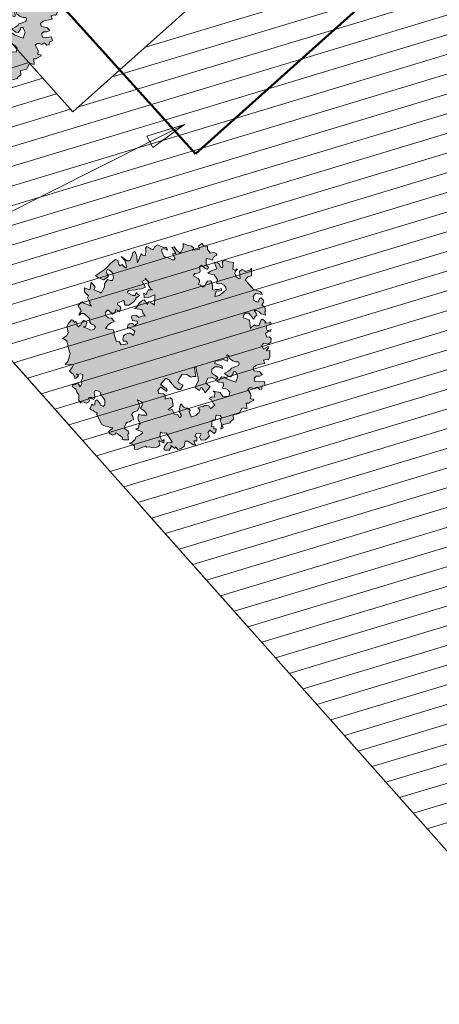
# Model space of a CAD drawing. Header units: centimetres. Extents: x 843425950 to 843478602, y 588811213 to 588851397.
# Tile 27 of 89: x 843444132 to 843444451, y 588829774 to 588830522. Entities that reach past the tile are written whole.
import ezdxf
from ezdxf import colors
from ezdxf.entities.mleader import LeaderData, LeaderLine
from ezdxf.lldxf.tags import DXFTag
from ezdxf.math import Vec2, Vec3

# ---------------------------------------------------------------- set-up
doc = ezdxf.new("R2010")
doc.units = ezdxf.units.CM
doc.header["$MEASUREMENT"] = 0
for name, pattern in [('3', [1, 0.5, -0.5]), ('CENTER', [50.8, 31.75, -6.35, 6.35, -6.35]), ('DASH2', [19.05, 12.7, -6.35])]:
    doc.linetypes.add(name, pattern=pattern)
doc.layers.get('0').update_dxf_attribs({"lineweight": 5})
for name, color, linetype, lineweight in [('0-hatch', 8, 'Continuous', 5), ('0-LINIA CIENKA', 8, 'Continuous', 9), ('IS_GAZ_rzędne', 30, 'Continuous', 9), ('IS_gaz_ZEW', 40, 'GAS_LINE', 30), ('IS_lpg_proj_opis', 7, 'Continuous', 5), ('wymiarowanie', 123, 'Continuous', 5)]:
    doc.layers.add(name, color=color, linetype=linetype, lineweight=lineweight)
doc.layers.add('granica działki', color=7, linetype='3', lineweight=50, true_color=0xeb0000)
doc.layers.add('ZTOŚ', color=7, linetype='CENTER', lineweight=13, true_color=0x45750b)
doc.styles.add('IS_W-K_opisy', font='romans.shx', dxfattribs={"width": 0.7, "height": 20})
doc.styles.get("Standard").update_dxf_attribs({"font": 'ARIAL.TTF'})
tags = doc.linetypes.add('GAS_LINE', pattern='A,0.5,-0.2,["GAS",Standard,S=0.1,R=0,X=-0.1,Y=-0.05],-0.25', length=0.95).pattern_tags.tags
tags[6] = DXFTag(74, 10)
picture_1 = doc.add_image_def('image1.jpg', size_in_pixel=(6614, 4677))

# ---------------------------------------------------------------- blocks, each defined once
blk = doc.blocks.new('A$C51A627E3')
h = blk.add_hatch(color=256)
h.dxf.hatch_style = 1
h.paths.add_polyline_path([(-3.83, -3.278), (-3.997, -3.185), (-4.072, -3.092), (-4.128, -3.017), (-4.221, -2.942), (-4.24, -2.868), (-4.463, -2.775), (-4.556, -2.756), (-4.631, -2.738), (-4.724, -2.626), (-4.724, -2.589), (-4.668, -2.57), (-4.631, -2.514), (-4.649, -2.383), (-4.724, -2.253), (-4.612, -2.309), (-4.575, -2.309), (-4.463, -2.291), (-4.426, -2.309), (-4.295, -2.235), (-4.258, -2.253), (-4.128, -2.291), (-4.016, -2.309), (-3.942, -2.309), (-3.904, -2.253), (-3.96, -2.141), (-4.016, -2.03), (-4.034, -1.955), (-3.942, -2.011), (-3.792, -1.918), (-3.699, -1.899), (-3.699, -1.88), (-3.681, -1.806), (-3.681, -1.732), (-3.606, -1.62), (-3.457, -1.526), (-3.401, -1.638), (-3.289, -1.75), (-3.252, -1.787), (-3.177, -1.768), (-3.158, -1.62), (-3.177, -1.471), (-3.215, -1.433), (-3.215, -1.359), (-3.103, -1.34), (-3.028, -1.303), (-3.01, -1.265), (-2.972, -1.228), (-2.972, -1.173), (-3.028, -1.042), (-3.066, -0.967), (-3.121, -1.154), (-3.14, -1.191), (-3.177, -1.247), (-3.233, -1.284), (-3.401, -1.359), (-3.513, -1.303), (-3.606, -1.284), (-3.736, -1.303), (-3.755, -1.415), (-3.83, -1.545), (-3.942, -1.507), (-4.034, -1.507), (-4.128, -1.433), (-4.221, -1.433), (-4.389, -1.526), (-4.426, -1.601), (-4.389, -1.713), (-4.37, -1.787), (-4.426, -1.88), (-4.501, -1.899), (-4.631, -2.104), (-4.668, -2.085), (-4.743, -2.011), (-4.817, -1.955), (-4.854, -1.899), (-4.799, -1.843), (-4.78, -1.806), (-4.817, -1.62), (-4.854, -1.471), (-4.948, -1.471), (-5.06, -1.433), (-5.116, -1.265), (-5.097, -1.228), (-5.078, -1.191), (-4.985, -1.191), (-4.891, -1.191), (-4.817, -1.191), (-4.891, -1.098), (-4.948, -0.986), (-5.022, -0.893), (-5.06, -0.818), (-5.078, -0.781), (-5.097, -0.725), (-4.966, -0.188), (-4.891, -0.169), (-4.891, -0.151), (-4.948, -0.039), (-4.966, 0.054), (-5.004, 0.129), (-5.022, 0.221), (-4.891, 0.277), (-4.817, 0.315), (-4.799, 0.24), (-4.724, 0.203), (-4.668, 0.259), (-4.556, 0.333), (-4.501, 0.315), (-4.482, 0.203), (-4.501, 0.073), (-4.538, 0.017), (-4.482, -0.133), (-4.37, -0.114), (-4.332, -0.077), (-4.221, 0.054), (-4.202, 0.221), (-4.184, 0.408), (-4.128, 0.445), (-4.165, 0.576), (-4.184, 0.613), (-4.221, 0.669), (-4.276, 0.688), (-4.37, 0.65), (-4.482, 0.482), (-4.593, 0.427), (-4.631, 0.501), (-4.631, 0.576), (-4.687, 0.632), (-4.724, 0.65), (-4.78, 0.52), (-4.836, 0.501), (-4.91, 0.52), (-4.985, 0.538), (-5.022, 0.632), (-5.116, 0.743), (-5.152, 0.762), (-5.152, 0.688), (-5.152, 0.892), (-5.097, 0.93), (-4.966, 1.06), (-4.948, 1.228), (-4.91, 1.358), (-4.948, 1.564), (-4.854, 1.6), (-4.78, 1.545), (-4.668, 1.526), (-4.631, 1.507), (-4.668, 1.302), (-4.519, 1.358), (-4.463, 1.47), (-4.332, 1.526), (-4.184, 1.656), (-4.258, 1.75), (-4.351, 1.806), (-4.389, 1.88), (-4.389, 1.75), (-4.538, 1.731), (-4.593, 1.768), (-4.538, 1.824), (-4.519, 1.973), (-4.556, 2.122), (-4.556, 2.197), (-4.332, 2.253), (-4.221, 2.29), (-4.332, 2.439), (-4.482, 2.551), (-4.501, 2.569), (-4.276, 2.607), (-4.128, 2.7), (-3.96, 2.812), (-3.923, 2.924), (-3.699, 3.352), (-3.736, 3.501), (-3.774, 3.576), (-3.55, 3.539), (-3.383, 3.595), (-3.289, 3.743), (-3.233, 3.855), (-3.103, 3.911), (-3.01, 3.93), (-2.86, 3.948), (-2.823, 3.893), (-2.842, 3.762), (-2.749, 3.762), (-2.768, 3.706), (-2.842, 3.539), (-2.823, 3.464), (-2.842, 3.483), (-2.749, 3.483), (-2.693, 3.464), (-2.543, 3.539), (-2.451, 3.539), (-2.376, 3.427), (-2.376, 3.389), (-2.562, 3.259), (-2.674, 3.333), (-2.581, 3.147), (-2.525, 2.98), (-2.357, 2.886), (-2.245, 2.924), (-2.227, 3.035), (-2.283, 3.166), (-2.283, 3.278), (-2.171, 3.427), (-2.19, 3.539), (-2.227, 3.781), (-2.32, 3.874), (-2.432, 3.855), (-2.432, 3.893), (-2.245, 3.948), (-2.209, 4.042), (-2.19, 4.098), (-2.209, 4.135), (-2.171, 4.246), (-1.984, 4.265), (-1.91, 4.246), (-1.892, 4.154), (-1.724, 3.799), (-1.705, 3.948), (-1.65, 3.967), (-1.631, 4.079), (-1.594, 4.228), (-1.5, 4.265), (-1.519, 4.507), (-1.519, 4.526), (-1.388, 4.675), (-1.295, 4.489), (-1.258, 4.433), (-0.979, 4.657), (-0.979, 4.563), (-0.979, 4.414), (-0.979, 4.358), (-1.127, 4.302), (-0.979, 4.023), (-0.96, 3.948), (-0.662, 4.06), (-0.55, 4.172), (-0.308, 4.246), (-0.251, 4.116), (-0.159, 4.042), (-0.028, 4.116), (0.009, 4.19), (0.065, 4.284), (0.083, 4.377), (0.065, 4.507), (0.009, 4.582), (-0.065, 4.563), (-0.121, 4.545), (-0.14, 4.471), (-0.14, 4.358), (-0.159, 4.34), (-0.251, 4.321), (-0.457, 4.358), (-0.531, 4.526), (-0.568, 4.601), (-0.606, 4.731), (-0.587, 4.75), (-0.401, 4.731), (-0.121, 4.675), (0.047, 4.675), (0.345, 4.713), (0.531, 4.694), (0.624, 4.675), (0.661, 4.563), (0.624, 4.507), (0.568, 4.414), (0.568, 4.321), (0.68, 4.302), (0.68, 4.154), (0.717, 4.042), (0.773, 4.079), (0.904, 4.358), (0.904, 4.619), (0.959, 4.358), (0.978, 4.265), (1.053, 4.209), (1.127, 4.209), (1.221, 4.265), (1.221, 4.246), (1.425, 4.377), (1.556, 4.377), (1.463, 4.135), (1.407, 4.06), (1.276, 3.874), (1.705, 4.079), (1.705, 3.986), (1.798, 3.874), (1.966, 4.042), (2.022, 4.135), (2.133, 4.154), (2.189, 4.004), (2.189, 3.948), (2.245, 3.837), (2.376, 3.893), (2.506, 3.893), (2.562, 3.874), (2.618, 3.743), (2.711, 3.557), (2.786, 3.539), (2.786, 3.501), (2.767, 3.427), (2.748, 3.371), (2.711, 3.464), (2.599, 3.595), (2.506, 3.539), (2.45, 3.389), (2.431, 3.259), (2.45, 3.166), (2.506, 3.128), (2.562, 2.998), (2.599, 2.886), (2.674, 2.812), (2.748, 2.83), (2.804, 3.091), (2.842, 3.054), (2.935, 2.998), (2.972, 3.203), (2.99, 3.333), (3.084, 3.278), (3.065, 3.072), (3.084, 3.017), (3.102, 2.868), (3.363, 2.961), (3.513, 3.11), (3.605, 2.924), (3.717, 2.756), (3.736, 2.607), (3.624, 2.588), (3.774, 2.476), (3.904, 2.402), (3.978, 2.551), (4.183, 2.513), (4.164, 2.421), (4.183, 2.346), (4.276, 2.234), (4.183, 2.122), (4.183, 2.01), (4.164, 1.917), (4.314, 1.824), (4.37, 1.712), (4.351, 1.656), (4.295, 1.638), (4.202, 1.675), (4.072, 1.638), (4.016, 1.6), (3.96, 1.712), (3.848, 1.862), (3.661, 1.638), (3.643, 1.526), (3.661, 1.47), (3.549, 1.433), (3.494, 1.564), (3.475, 1.768), (3.363, 1.787), (3.233, 1.6), (3.196, 1.564), (3.084, 1.6), (2.972, 1.675), (2.842, 1.656), (2.935, 1.395), (2.916, 1.284), (2.86, 1.228), (2.748, 1.191), (2.804, 1.097), (2.823, 0.948), (2.935, 0.93), (3.046, 0.986), (3.177, 1.005), (3.289, 0.93), (3.289, 0.836), (3.215, 0.706), (3.084, 0.557), (3.14, 0.482), (3.215, 0.445), (3.289, 0.371), (3.401, 0.333), (3.438, 0.315), (3.382, 0.24), (3.27, 0.296), (3.177, 0.389), (2.954, 0.24), (3.14, 0.129), (3.401, 0.11), (3.568, 0.11), (3.643, 0.221), (3.643, 0.333), (3.587, 0.501), (3.494, 0.557), (3.438, 0.632), (3.587, 0.78), (3.605, 0.892), (3.605, 1.023), (3.513, 1.153), (3.438, 1.284), (3.605, 1.265), (3.774, 1.191), (3.904, 1.153), (3.997, 1.395), (4.016, 1.47), (4.109, 1.358), (4.146, 1.228), (4.072, 1.116), (4.127, 1.005), (4.22, 1.079), (4.295, 1.209), (4.425, 1.228), (4.5, 1.097), (4.556, 1.005), (4.687, 0.855), (4.463, 0.632), (4.5, 0.501), (4.593, 0.538), (4.631, 0.482), (4.5, 0.482), (4.389, 0.427), (4.332, 0.259), (4.37, 0.091), (4.425, 0.073), (4.519, 0.203), (4.631, 0.352), (4.779, 0.333), (4.817, 0.203), (4.835, 0.147), (5.059, 0.054), (5.152, 0.073), (4.91, -0.188), (4.798, -0.133), (4.742, -0.114), (4.556, -0.133), (4.537, -0.744), (4.631, -0.893), (4.668, -0.93), (4.723, -1.042), (4.723, -1.117), (4.687, -1.191), (4.631, -1.117), (4.481, -0.948), (4.332, -0.967), (4.314, -0.967), (4.22, -1.135), (4.22, -1.154), (4.239, -1.209), (4.295, -1.321), (4.314, -1.321), (4.5, -1.247), (4.537, -1.265), (4.556, -1.415), (4.5, -1.526), (4.463, -1.526), (4.351, -1.545), (4.37, -1.657), (4.389, -1.713), (4.276, -1.899), (4.239, -1.899), (4.164, -2.03), (4.109, -1.955), (4.053, -1.843), (4.034, -1.713), (3.978, -1.564), (3.904, -1.507), (3.885, -1.657), (3.866, -1.732), (3.848, -1.75), (3.774, -1.75), (3.605, -1.787), (3.624, -1.564), (3.624, -1.433), (3.513, -1.321), (3.419, -1.321), (3.289, -1.415), (3.345, -1.507), (3.419, -1.676), (3.419, -1.713), (3.196, -2.03), (3.233, -2.011), (3.457, -2.03), (3.475, -2.104), (3.531, -2.16), (3.605, -2.197), (3.866, -2.048), (3.922, -2.104), (3.96, -2.272), (3.885, -2.291), (4.072, -2.439), (4.127, -2.402), (4.09, -2.514), (4.016, -2.495), (3.885, -2.439), (3.774, -2.514), (3.736, -2.644), (3.904, -2.719), (3.811, -2.756), (3.699, -2.681), (3.568, -2.681), (3.513, -2.85), (3.605, -2.924), (3.605, -3.054), (3.494, -3.148), (3.326, -3.129), (3.27, -3.036), (3.196, -2.961), (3.065, -2.98), (3.009, -3.166), (3.251, -3.222), (3.233, -3.278), (3.046, -3.315), (3.196, -3.427), (3.177, -3.427), (2.99, -3.632), (2.842, -3.707), (2.823, -3.632), (2.674, -3.576), (2.656, -3.576), (2.618, -3.707), (2.599, -3.707), (2.339, -3.557), (2.227, -3.501), (2.059, -3.501), (1.984, -3.632), (2.152, -3.837), (2.152, -4.024), (2.152, -4.042), (2.022, -4.005), (1.891, -3.893), (1.761, -3.893), (1.686, -4.042), (1.816, -4.191), (2.022, -4.322), (1.928, -4.489), (1.78, -4.433), (1.686, -4.527), (1.593, -4.471), (1.593, -4.396), (1.574, -4.303), (1.425, -4.284), (1.369, -4.172), (1.295, -4.098), (1.183, -4.098), (1.127, -4.34), (1.09, -4.414), (0.978, -4.508), (1.071, -4.62), (1.053, -4.675), (0.866, -4.62), (0.773, -4.601), (0.68, -4.527), (0.587, -4.694), (0.531, -4.75), (0.438, -4.601), (0.363, -4.583), (0.102, -4.675), (0.009, -4.62), (-0.14, -4.527), (-0.27, -4.694), (-0.494, -4.694), (-0.494, -4.731), (-0.624, -4.657), (-0.848, -4.545), (-0.904, -4.675), (-1.035, -4.657), (-0.866, -4.527), (-0.829, -4.433), (-0.792, -4.34), (-0.643, -4.266), (-0.624, -4.154), (-0.736, -4.024), (-0.792, -4.024), (-0.96, -4.154), (-1.053, -4.061), (-1.295, -4.266), (-1.202, -4.34), (-1.277, -4.414), (-1.183, -4.489), (-1.295, -4.583), (-1.407, -4.583), (-1.463, -4.34), (-1.594, -4.359), (-1.65, -4.527), (-1.761, -4.545), (-1.91, -4.545), (-2.078, -4.414), (-2.041, -4.266), (-1.873, -4.191), (-2.022, -4.024), (-2.171, -4.079), (-2.153, -4.191), (-2.245, -4.303), (-2.357, -4.21), (-2.432, -4.414), (-2.507, -4.34), (-2.525, -4.247), (-2.581, -4.024), (-2.674, -3.949), (-2.879, -4.098), (-2.972, -4.079), (-3.084, -4.079), (-3.196, -4.005), (-3.196, -3.837), (-3.271, -3.874), (-3.327, -3.651), (-3.364, -3.707), (-3.531, -3.763), (-3.662, -3.632), (-3.681, -3.539), (-3.587, -3.483), (-3.345, -3.427), (-3.233, -3.557), (-3.158, -3.557), (-3.158, -3.539), (-3.103, -3.222), (-3.084, -3.054), (-3.215, -2.961), (-3.271, -2.85), (-3.419, -2.98), (-3.494, -3.222), (-3.364, -3.222), (-3.494, -3.334), (-3.587, -3.092), (-3.699, -3.278)])
h.paths.add_polyline_path([(-1.631, 1.321), (-1.892, 1.489), (-1.854, 1.675), (-1.966, 1.75), (-1.817, 2.066), (-1.686, 2.271), (-1.817, 2.402), (-1.929, 2.569), (-1.724, 2.607), (-1.538, 2.588), (-1.425, 2.532), (-1.388, 2.551), (-1.388, 2.738), (-1.5, 2.849), (-1.519, 3.017), (-1.407, 3.147), (-1.258, 3.147), (-1.239, 3.017), (-1.221, 2.849), (-1.109, 2.812), (-0.96, 2.905), (-0.941, 2.849), (-0.904, 2.719), (-0.736, 2.812), (-0.718, 2.868), (-0.736, 3.035), (-0.68, 3.091), (-0.438, 2.998), (-0.382, 2.98), (-0.512, 2.774), (-0.364, 2.644), (-0.326, 2.644), (-0.196, 2.625), (-0.065, 2.625), (0.102, 2.663), (0.102, 2.681), (0.27, 2.663), (0.326, 2.644), (0.289, 2.774), (0.289, 2.868), (0.158, 2.793), (0.083, 2.868), (-0.028, 3.147), (0.083, 3.184), (0.363, 2.98), (0.512, 2.905), (0.568, 2.83), (0.792, 2.756), (0.829, 2.924), (0.848, 3.072), (1.015, 3.035), (1.071, 3.072), (1.071, 3.091), (1.071, 2.942), (1.071, 2.83), (0.959, 2.756), (0.923, 2.551), (0.923, 2.513), (0.959, 2.439), (0.81, 2.588), (0.587, 2.476), (0.55, 2.607), (0.419, 2.439), (0.531, 2.327), (0.643, 2.271), (0.754, 2.253), (0.885, 2.197), (0.55, 1.843), (0.512, 1.992), (0.456, 2.141), (0.326, 2.085), (0.345, 2.346), (0.289, 2.383), (0.083, 2.402), (-0.177, 2.327), (-0.27, 2.346), (-0.047, 2.085), (-0.084, 1.992), (-0.121, 1.936), (-0.14, 1.75), (-0.215, 1.843), (-0.401, 1.898), (-0.42, 2.048), (-0.457, 2.104), (-0.606, 2.178), (-0.662, 2.141), (-0.699, 2.048), (-0.718, 1.992), (-0.606, 1.843), (-0.568, 1.806), (-0.643, 1.731), (-0.699, 1.75), (-0.81, 1.731), (-0.81, 1.843), (-0.829, 1.917), (-0.941, 1.973), (-1.035, 1.973), (-1.127, 1.898), (-1.09, 1.88), (-1.016, 1.712), (-0.997, 1.675), (-0.979, 1.545), (-1.165, 1.433), (-1.183, 1.507), (-1.202, 1.619), (-1.258, 1.656), (-1.314, 1.694), (-1.425, 1.731), (-1.519, 1.731), (-1.538, 1.712), (-1.65, 1.638), (-1.686, 1.545), (-1.594, 1.451), (-1.594, 1.414)], flags=16)
h.paths.add_polyline_path([(-2.115, -1.433), (-2.022, -1.489), (-1.948, -1.582), (-1.929, -1.676), (-1.948, -1.694), (-2.059, -1.824), (-2.022, -1.843), (-1.836, -1.936), (-1.817, -2.048), (-2.003, -2.346), (-2.003, -2.309), (-2.283, -2.291), (-2.264, -2.346), (-2.134, -2.421), (-2.153, -2.514), (-2.209, -2.644), (-2.097, -2.775), (-2.134, -2.868), (-2.115, -2.942), (-2.003, -2.924), (-1.948, -2.7), (-1.78, -2.57), (-1.65, -2.495), (-1.65, -2.7), (-1.612, -2.794), (-1.556, -2.85), (-1.519, -3.017), (-1.594, -3.017), (-1.705, -3.278), (-1.668, -3.296), (-1.482, -3.371), (-1.351, -3.371), (-1.295, -3.371), (-1.165, -3.296), (-1.165, -3.166), (-1.016, -3.222), (-0.979, -3.278), (-0.866, -3.296), (-0.774, -3.371), (-0.718, -3.446), (-0.736, -3.483), (-0.755, -3.613), (-0.494, -3.613), (-0.476, -3.483), (-0.476, -3.446), (-0.438, -3.315), (-0.494, -3.204), (-0.345, -3.204), (-0.251, -3.315), (-0.084, -3.166), (-0.103, -3.073), (0.102, -3.334), (0.065, -3.557), (0.195, -3.651), (0.289, -3.744), (0.456, -3.632), (0.456, -3.465), (0.419, -3.371), (0.326, -3.278), (0.326, -3.24), (0.438, -3.204), (0.531, -3.073), (0.512, -3.054), (0.382, -2.924), (0.363, -2.812), (0.475, -2.868), (0.643, -2.812), (0.736, -2.924), (0.773, -3.092), (0.848, -3.222), (0.904, -3.334), (0.978, -3.465), (1.239, -3.315), (1.276, -3.185), (1.313, -3.092), (1.295, -3.073), (1.239, -3.017), (1.165, -3.073), (0.978, -3.11), (0.904, -3.017), (0.866, -2.794), (0.885, -2.794), (1.071, -2.831), (1.202, -2.85), (1.276, -2.831), (1.332, -2.85), (1.425, -2.887), (1.612, -2.961), (1.705, -2.887), (1.724, -2.831), (1.63, -2.738), (1.556, -2.607), (1.518, -2.402), (1.574, -2.309), (1.556, -2.235), (1.518, -2.235), (1.425, -2.402), (1.351, -2.458), (1.257, -2.253), (1.053, -2.16), (0.923, -2.066), (0.829, -2.141), (0.941, -2.309), (0.997, -2.439), (0.941, -2.551), (0.866, -2.383), (0.717, -2.253), (0.568, -2.235), (0.456, -2.309), (0.419, -2.402), (0.456, -2.551), (0.475, -2.589), (0.494, -2.719), (0.363, -2.738), (0.289, -2.551), (0.233, -2.514), (0.121, -2.439), (-0.103, -2.533), (-0.084, -2.626), (-0.065, -2.812), (-0.121, -2.794), (-0.121, -2.812), (-0.438, -2.868), (-0.401, -2.719), (-0.401, -2.551), (-0.568, -2.607), (-0.624, -2.365), (-0.289, -2.216), (-0.121, -1.974), (-0.047, -1.824), (0.047, -1.694), (-0.009, -1.601), (-0.251, -1.992), (-0.345, -1.918), (-0.457, -1.862), (-0.494, -1.676), (-0.531, -1.62), (-0.662, -1.489), (-0.941, -1.564), (-1.053, -1.601), (-1.053, -1.713), (-0.979, -1.899), (-1.202, -1.974), (-1.295, -1.899), (-1.333, -1.713), (-1.333, -1.507), (-1.314, -1.247), (-1.333, -1.173), (-1.388, -1.098), (-1.612, -1.135), (-1.705, -1.154), (-1.742, -1.154), (-1.705, -1.415), (-1.668, -1.471), (-1.686, -1.564), (-1.761, -1.601), (-1.78, -1.489), (-1.817, -1.359), (-1.836, -1.247), (-1.892, -1.265), (-2.041, -1.284)], flags=16)
for points in [[(-3.83, -3.278), (-3.997, -3.185), (-4.072, -3.092), (-4.128, -3.017), (-4.221, -2.942), (-4.24, -2.868), (-4.463, -2.775), (-4.556, -2.756), (-4.631, -2.738), (-4.724, -2.626), (-4.724, -2.589), (-4.668, -2.57), (-4.631, -2.514), (-4.649, -2.383), (-4.724, -2.253), (-4.612, -2.309), (-4.575, -2.309), (-4.463, -2.291), (-4.426, -2.309), (-4.295, -2.235), (-4.258, -2.253), (-4.128, -2.291), (-4.016, -2.309), (-3.942, -2.309), (-3.904, -2.253), (-3.96, -2.141), (-4.016, -2.03), (-4.034, -1.955), (-3.942, -2.011), (-3.792, -1.918), (-3.699, -1.899), (-3.699, -1.88), (-3.681, -1.806), (-3.681, -1.732), (-3.606, -1.62), (-3.457, -1.526), (-3.401, -1.638), (-3.289, -1.75), (-3.252, -1.787), (-3.177, -1.768), (-3.158, -1.62), (-3.177, -1.471), (-3.215, -1.433), (-3.215, -1.359), (-3.103, -1.34), (-3.028, -1.303), (-3.01, -1.265), (-2.972, -1.228), (-2.972, -1.173), (-3.028, -1.042), (-3.066, -0.967), (-3.121, -1.154), (-3.14, -1.191), (-3.177, -1.247), (-3.233, -1.284), (-3.401, -1.359), (-3.513, -1.303), (-3.606, -1.284), (-3.736, -1.303), (-3.755, -1.415), (-3.83, -1.545), (-3.942, -1.507), (-4.034, -1.507), (-4.128, -1.433), (-4.221, -1.433), (-4.389, -1.526), (-4.426, -1.601), (-4.389, -1.713), (-4.37, -1.787), (-4.426, -1.88), (-4.501, -1.899), (-4.631, -2.104), (-4.668, -2.085), (-4.743, -2.011), (-4.817, -1.955), (-4.854, -1.899), (-4.799, -1.843), (-4.78, -1.806), (-4.817, -1.62), (-4.854, -1.471), (-4.854, -1.471), (-4.948, -1.471), (-5.06, -1.433), (-5.116, -1.265), (-5.097, -1.228), (-5.078, -1.191), (-4.985, -1.191), (-4.891, -1.191), (-4.817, -1.191), (-4.891, -1.098), (-4.948, -0.986), (-5.022, -0.893), (-5.06, -0.818), (-5.078, -0.781), (-5.097, -0.725), (-4.966, -0.188), (-4.891, -0.169), (-4.891, -0.151), (-4.948, -0.039), (-4.966, 0.054), (-5.004, 0.129), (-5.022, 0.221), (-4.891, 0.277), (-4.817, 0.315), (-4.799, 0.24), (-4.724, 0.203), (-4.668, 0.259), (-4.556, 0.333), (-4.501, 0.315), (-4.482, 0.203), (-4.501, 0.073), (-4.538, 0.017), (-4.482, -0.133), (-4.482, -0.133), (-4.37, -0.114), (-4.332, -0.077), (-4.221, 0.054), (-4.202, 0.221), (-4.184, 0.408), (-4.128, 0.445), (-4.165, 0.576), (-4.184, 0.613), (-4.221, 0.669), (-4.276, 0.688), (-4.37, 0.65), (-4.482, 0.482), (-4.593, 0.427), (-4.631, 0.501), (-4.631, 0.576), (-4.687, 0.632), (-4.724, 0.65), (-4.78, 0.52), (-4.836, 0.501), (-4.91, 0.52), (-4.985, 0.538), (-5.022, 0.632), (-5.116, 0.743), (-5.152, 0.762), (-5.152, 0.688), (-5.152, 0.892), (-5.097, 0.93), (-4.966, 1.06), (-4.948, 1.228), (-4.948, 1.228), (-4.91, 1.358), (-4.948, 1.564), (-4.854, 1.6), (-4.78, 1.545), (-4.668, 1.526), (-4.631, 1.507), (-4.668, 1.302), (-4.519, 1.358), (-4.463, 1.47), (-4.332, 1.526), (-4.184, 1.656), (-4.258, 1.75), (-4.351, 1.806), (-4.389, 1.88), (-4.389, 1.75), (-4.538, 1.731), (-4.593, 1.768), (-4.538, 1.824), (-4.519, 1.973), (-4.556, 2.122), (-4.556, 2.197), (-4.332, 2.253), (-4.221, 2.29), (-4.332, 2.439), (-4.482, 2.551), (-4.501, 2.569), (-4.276, 2.607), (-4.128, 2.7), (-3.96, 2.812), (-3.923, 2.924), (-3.699, 3.352), (-3.736, 3.501), (-3.774, 3.576), (-3.55, 3.539), (-3.383, 3.595), (-3.289, 3.743), (-3.233, 3.855), (-3.103, 3.911), (-3.01, 3.93), (-2.86, 3.948), (-2.823, 3.893), (-2.842, 3.762), (-2.749, 3.762), (-2.768, 3.706), (-2.842, 3.539), (-2.823, 3.464), (-2.842, 3.483), (-2.749, 3.483), (-2.693, 3.464), (-2.543, 3.539), (-2.451, 3.539), (-2.376, 3.427), (-2.376, 3.389), (-2.562, 3.259), (-2.674, 3.333), (-2.581, 3.147), (-2.525, 2.98), (-2.357, 2.886), (-2.245, 2.924), (-2.227, 3.035), (-2.283, 3.166), (-2.283, 3.278), (-2.171, 3.427), (-2.19, 3.539), (-2.227, 3.781), (-2.32, 3.874), (-2.432, 3.855), (-2.432, 3.893), (-2.245, 3.948), (-2.209, 4.042), (-2.19, 4.098), (-2.209, 4.135), (-2.171, 4.246), (-1.984, 4.265), (-1.91, 4.246), (-1.892, 4.154), (-1.724, 3.799), (-1.705, 3.948), (-1.65, 3.967), (-1.631, 4.079), (-1.594, 4.228), (-1.5, 4.265), (-1.519, 4.507), (-1.519, 4.526), (-1.388, 4.675), (-1.295, 4.489), (-1.258, 4.433), (-0.979, 4.657), (-0.979, 4.563), (-0.979, 4.414), (-0.979, 4.358), (-1.127, 4.302), (-0.979, 4.023), (-0.96, 3.948), (-0.662, 4.06), (-0.55, 4.172), (-0.308, 4.246), (-0.251, 4.116), (-0.159, 4.042), (-0.028, 4.116), (0.009, 4.19), (0.065, 4.284), (0.083, 4.377), (0.065, 4.507), (0.009, 4.582), (-0.065, 4.563), (-0.121, 4.545), (-0.14, 4.471), (-0.14, 4.358), (-0.159, 4.34), (-0.251, 4.321), (-0.457, 4.358), (-0.531, 4.526), (-0.568, 4.601), (-0.606, 4.731), (-0.587, 4.75), (-0.587, 4.75), (-0.401, 4.731), (-0.121, 4.675), (0.047, 4.675), (0.345, 4.713), (0.531, 4.694), (0.624, 4.675), (0.661, 4.563), (0.624, 4.507), (0.568, 4.414), (0.568, 4.321), (0.68, 4.302), (0.68, 4.154), (0.717, 4.042), (0.773, 4.079), (0.904, 4.358), (0.904, 4.619), (0.959, 4.358), (0.978, 4.265), (1.053, 4.209), (1.127, 4.209), (1.221, 4.265), (1.221, 4.246), (1.425, 4.377), (1.556, 4.377), (1.463, 4.135), (1.407, 4.06), (1.276, 3.874), (1.705, 4.079), (1.705, 3.986), (1.798, 3.874), (1.966, 4.042), (2.022, 4.135), (2.133, 4.154), (2.189, 4.004), (2.189, 3.948), (2.245, 3.837), (2.376, 3.893), (2.506, 3.893), (2.562, 3.874), (2.618, 3.743), (2.711, 3.557), (2.786, 3.539), (2.786, 3.501), (2.767, 3.427), (2.748, 3.371), (2.711, 3.464), (2.599, 3.595), (2.506, 3.539), (2.45, 3.389), (2.431, 3.259), (2.45, 3.166), (2.506, 3.128), (2.562, 2.998), (2.599, 2.886), (2.674, 2.812), (2.748, 2.83), (2.804, 3.091), (2.842, 3.054), (2.935, 2.998), (2.972, 3.203), (2.99, 3.333), (3.084, 3.278), (3.065, 3.072), (3.084, 3.017), (3.102, 2.868), (3.363, 2.961), (3.513, 3.11), (3.605, 2.924), (3.717, 2.756), (3.736, 2.607), (3.624, 2.588), (3.774, 2.476), (3.904, 2.402), (3.978, 2.551), (4.183, 2.513), (4.164, 2.421), (4.183, 2.346), (4.276, 2.234), (4.183, 2.122), (4.183, 2.01), (4.164, 1.917), (4.314, 1.824), (4.37, 1.712), (4.351, 1.656), (4.295, 1.638), (4.202, 1.675), (4.072, 1.638), (4.016, 1.6), (3.96, 1.712), (3.848, 1.862), (3.661, 1.638), (3.643, 1.526), (3.661, 1.47), (3.549, 1.433), (3.494, 1.564), (3.475, 1.768), (3.363, 1.787), (3.233, 1.6), (3.196, 1.564), (3.084, 1.6), (2.972, 1.675), (2.842, 1.656), (2.935, 1.395), (2.916, 1.284), (2.86, 1.228), (2.748, 1.191), (2.804, 1.097), (2.823, 0.948), (2.935, 0.93), (3.046, 0.986), (3.177, 1.005), (3.289, 0.93), (3.289, 0.836), (3.215, 0.706), (3.084, 0.557), (3.14, 0.482), (3.215, 0.445), (3.289, 0.371), (3.401, 0.333), (3.438, 0.315), (3.382, 0.24), (3.27, 0.296), (3.177, 0.389), (2.954, 0.24), (3.14, 0.129), (3.401, 0.11), (3.568, 0.11), (3.643, 0.221), (3.643, 0.333), (3.587, 0.501), (3.494, 0.557), (3.438, 0.632), (3.587, 0.78), (3.605, 0.892), (3.605, 1.023), (3.513, 1.153), (3.438, 1.284), (3.438, 1.284), (3.605, 1.265), (3.774, 1.191), (3.904, 1.153), (3.997, 1.395), (4.016, 1.47), (4.109, 1.358), (4.146, 1.228), (4.072, 1.116), (4.127, 1.005), (4.22, 1.079), (4.295, 1.209), (4.425, 1.228), (4.5, 1.097), (4.556, 1.005), (4.687, 0.855), (4.463, 0.632), (4.5, 0.501), (4.593, 0.538), (4.631, 0.482), (4.5, 0.482), (4.389, 0.427), (4.332, 0.259), (4.37, 0.091), (4.425, 0.073), (4.519, 0.203), (4.631, 0.352), (4.779, 0.333), (4.817, 0.203), (4.835, 0.147), (5.059, 0.054), (5.152, 0.073), (4.91, -0.188), (4.798, -0.133), (4.742, -0.114), (4.556, -0.133), (4.537, -0.744), (4.631, -0.893), (4.668, -0.93), (4.723, -1.042), (4.723, -1.117), (4.687, -1.191), (4.631, -1.117), (4.481, -0.948), (4.332, -0.967), (4.314, -0.967), (4.22, -1.135), (4.22, -1.154), (4.239, -1.209), (4.295, -1.321), (4.314, -1.321), (4.5, -1.247), (4.537, -1.265), (4.556, -1.415), (4.5, -1.526), (4.463, -1.526), (4.351, -1.545), (4.37, -1.657), (4.389, -1.713), (4.276, -1.899), (4.239, -1.899), (4.164, -2.03), (4.109, -1.955), (4.053, -1.843), (4.034, -1.713), (3.978, -1.564), (3.904, -1.507), (3.885, -1.657), (3.866, -1.732), (3.848, -1.75), (3.774, -1.75), (3.605, -1.787), (3.624, -1.564), (3.624, -1.433), (3.513, -1.321), (3.419, -1.321), (3.289, -1.415), (3.345, -1.507), (3.419, -1.676), (3.419, -1.713), (3.196, -2.03), (3.233, -2.011), (3.457, -2.03), (3.475, -2.104), (3.531, -2.16), (3.605, -2.197), (3.866, -2.048), (3.922, -2.104), (3.96, -2.272), (3.885, -2.291), (4.072, -2.439), (4.127, -2.402), (4.09, -2.514), (4.016, -2.495), (3.885, -2.439), (3.774, -2.514), (3.736, -2.644), (3.904, -2.719), (3.811, -2.756), (3.699, -2.681), (3.568, -2.681), (3.513, -2.85), (3.605, -2.924), (3.605, -3.054), (3.494, -3.148), (3.326, -3.129), (3.27, -3.036), (3.196, -2.961), (3.065, -2.98), (3.009, -3.166), (3.251, -3.222), (3.233, -3.278), (3.046, -3.315), (3.196, -3.427), (3.177, -3.427), (2.99, -3.632), (2.842, -3.707), (2.823, -3.632), (2.674, -3.576), (2.656, -3.576), (2.618, -3.707), (2.599, -3.707), (2.339, -3.557), (2.227, -3.501), (2.059, -3.501), (1.984, -3.632), (2.152, -3.837), (2.152, -4.024), (2.152, -4.042), (2.022, -4.005), (1.891, -3.893), (1.761, -3.893), (1.686, -4.042), (1.816, -4.191), (2.022, -4.322), (1.928, -4.489), (1.78, -4.433), (1.686, -4.527), (1.593, -4.471), (1.593, -4.396), (1.574, -4.303), (1.425, -4.284), (1.369, -4.172), (1.295, -4.098), (1.183, -4.098), (1.127, -4.34), (1.09, -4.414), (0.978, -4.508), (1.071, -4.62), (1.053, -4.675), (0.866, -4.62), (0.773, -4.601), (0.773, -4.601), (0.68, -4.527), (0.587, -4.694), (0.531, -4.75), (0.438, -4.601), (0.363, -4.583), (0.102, -4.675), (0.009, -4.62), (-0.14, -4.527), (-0.27, -4.694), (-0.494, -4.694), (-0.494, -4.731), (-0.624, -4.657), (-0.848, -4.545), (-0.904, -4.675), (-1.035, -4.657), (-0.866, -4.527), (-0.829, -4.433), (-0.792, -4.34), (-0.643, -4.266), (-0.624, -4.154), (-0.736, -4.024), (-0.792, -4.024), (-0.96, -4.154), (-1.053, -4.061), (-1.295, -4.266), (-1.202, -4.34), (-1.277, -4.414), (-1.183, -4.489), (-1.295, -4.583), (-1.407, -4.583), (-1.463, -4.34), (-1.594, -4.359), (-1.65, -4.527), (-1.761, -4.545), (-1.91, -4.545), (-2.078, -4.414), (-2.041, -4.266), (-1.873, -4.191), (-2.022, -4.024), (-2.171, -4.079), (-2.153, -4.191), (-2.245, -4.303), (-2.357, -4.21), (-2.432, -4.414), (-2.507, -4.34), (-2.525, -4.247), (-2.581, -4.024), (-2.674, -3.949), (-2.879, -4.098), (-2.972, -4.079), (-3.084, -4.079), (-3.196, -4.005), (-3.196, -3.837), (-3.271, -3.874), (-3.327, -3.651), (-3.364, -3.707), (-3.531, -3.763), (-3.662, -3.632), (-3.681, -3.539), (-3.587, -3.483), (-3.345, -3.427), (-3.233, -3.557), (-3.158, -3.557), (-3.158, -3.539), (-3.103, -3.222), (-3.084, -3.054), (-3.215, -2.961), (-3.271, -2.85), (-3.419, -2.98), (-3.494, -3.222), (-3.364, -3.222), (-3.494, -3.334), (-3.587, -3.092), (-3.699, -3.278)], [(-1.631, 1.321), (-1.892, 1.489), (-1.854, 1.675), (-1.966, 1.75), (-1.817, 2.066), (-1.686, 2.271), (-1.817, 2.402), (-1.929, 2.569), (-1.724, 2.607), (-1.538, 2.588), (-1.425, 2.532), (-1.388, 2.551), (-1.388, 2.738), (-1.5, 2.849), (-1.519, 3.017), (-1.407, 3.147), (-1.258, 3.147), (-1.239, 3.017), (-1.221, 2.849), (-1.109, 2.812), (-0.96, 2.905), (-0.941, 2.849), (-0.904, 2.719), (-0.736, 2.812), (-0.718, 2.868), (-0.736, 3.035), (-0.68, 3.091), (-0.438, 2.998), (-0.382, 2.98), (-0.512, 2.774), (-0.364, 2.644), (-0.326, 2.644), (-0.196, 2.625), (-0.065, 2.625), (0.102, 2.663), (0.102, 2.681), (0.27, 2.663), (0.326, 2.644), (0.289, 2.774), (0.289, 2.868), (0.158, 2.793), (0.083, 2.868), (-0.028, 3.147), (0.083, 3.184), (0.363, 2.98), (0.512, 2.905), (0.568, 2.83), (0.792, 2.756), (0.829, 2.924), (0.848, 3.072), (1.015, 3.035), (1.071, 3.072), (1.071, 3.091), (1.071, 2.942), (1.071, 2.83), (0.959, 2.756), (0.923, 2.551), (0.923, 2.513), (0.959, 2.439), (0.81, 2.588), (0.587, 2.476), (0.55, 2.607), (0.419, 2.439), (0.531, 2.327), (0.643, 2.271), (0.754, 2.253), (0.885, 2.197), (0.55, 1.843), (0.512, 1.992), (0.456, 2.141), (0.326, 2.085), (0.326, 2.085), (0.345, 2.346), (0.289, 2.383), (0.083, 2.402), (-0.177, 2.327), (-0.27, 2.346), (-0.047, 2.085), (-0.084, 1.992), (-0.121, 1.936), (-0.14, 1.75), (-0.215, 1.843), (-0.401, 1.898), (-0.42, 2.048), (-0.457, 2.104), (-0.606, 2.178), (-0.662, 2.141), (-0.699, 2.048), (-0.718, 1.992), (-0.606, 1.843), (-0.568, 1.806), (-0.643, 1.731), (-0.699, 1.75), (-0.81, 1.731), (-0.81, 1.843), (-0.829, 1.917), (-0.941, 1.973), (-1.035, 1.973), (-1.127, 1.898), (-1.09, 1.88), (-1.016, 1.712), (-0.997, 1.675), (-0.979, 1.545), (-0.979, 1.545), (-1.165, 1.433), (-1.183, 1.507), (-1.202, 1.619), (-1.258, 1.656), (-1.314, 1.694), (-1.425, 1.731), (-1.519, 1.731), (-1.538, 1.712), (-1.65, 1.638), (-1.686, 1.545), (-1.594, 1.451), (-1.594, 1.414)], [(-2.115, -1.433), (-2.022, -1.489), (-1.948, -1.582), (-1.929, -1.676), (-1.948, -1.694), (-2.059, -1.824), (-2.022, -1.843), (-1.836, -1.936), (-1.817, -2.048), (-2.003, -2.346), (-2.003, -2.309), (-2.283, -2.291), (-2.264, -2.346), (-2.134, -2.421), (-2.153, -2.514), (-2.209, -2.644), (-2.097, -2.775), (-2.134, -2.868), (-2.115, -2.942), (-2.003, -2.924), (-1.948, -2.7), (-1.78, -2.57), (-1.65, -2.495), (-1.65, -2.7), (-1.612, -2.794), (-1.556, -2.85), (-1.519, -3.017), (-1.594, -3.017), (-1.705, -3.278), (-1.668, -3.296), (-1.482, -3.371), (-1.351, -3.371), (-1.295, -3.371), (-1.165, -3.296), (-1.165, -3.166), (-1.016, -3.222), (-0.979, -3.278), (-0.866, -3.296), (-0.774, -3.371), (-0.718, -3.446), (-0.736, -3.483), (-0.755, -3.613), (-0.494, -3.613), (-0.476, -3.483), (-0.476, -3.446), (-0.438, -3.315), (-0.494, -3.204), (-0.345, -3.204), (-0.251, -3.315), (-0.084, -3.166), (-0.103, -3.073), (0.102, -3.334), (0.102, -3.334), (0.065, -3.557), (0.195, -3.651), (0.289, -3.744), (0.456, -3.632), (0.456, -3.465), (0.419, -3.371), (0.326, -3.278), (0.326, -3.24), (0.438, -3.204), (0.531, -3.073), (0.512, -3.054), (0.382, -2.924), (0.363, -2.812), (0.475, -2.868), (0.643, -2.812), (0.736, -2.924), (0.773, -3.092), (0.848, -3.222), (0.904, -3.334), (0.978, -3.465), (1.239, -3.315), (1.276, -3.185), (1.313, -3.092), (1.295, -3.073), (1.239, -3.017), (1.165, -3.073), (0.978, -3.11), (0.904, -3.017), (0.866, -2.794), (0.885, -2.794), (1.071, -2.831), (1.202, -2.85), (1.276, -2.831), (1.332, -2.85), (1.425, -2.887), (1.612, -2.961), (1.705, -2.887), (1.724, -2.831), (1.63, -2.738), (1.556, -2.607), (1.518, -2.402), (1.574, -2.309), (1.556, -2.235), (1.518, -2.235), (1.425, -2.402), (1.351, -2.458), (1.257, -2.253), (1.053, -2.16), (0.923, -2.066), (0.829, -2.141), (0.941, -2.309), (0.997, -2.439), (0.941, -2.551), (0.866, -2.383), (0.717, -2.253), (0.568, -2.235), (0.456, -2.309), (0.419, -2.402), (0.456, -2.551), (0.475, -2.589), (0.494, -2.719), (0.363, -2.738), (0.289, -2.551), (0.233, -2.514), (0.121, -2.439), (-0.103, -2.533), (-0.103, -2.533), (-0.084, -2.626), (-0.065, -2.812), (-0.121, -2.794), (-0.121, -2.812), (-0.438, -2.868), (-0.401, -2.719), (-0.401, -2.551), (-0.568, -2.607), (-0.624, -2.365), (-0.289, -2.216), (-0.121, -1.974), (-0.047, -1.824), (0.047, -1.694), (-0.009, -1.601), (-0.251, -1.992), (-0.345, -1.918), (-0.457, -1.862), (-0.494, -1.676), (-0.531, -1.62), (-0.662, -1.489), (-0.941, -1.564), (-1.053, -1.601), (-1.053, -1.713), (-0.979, -1.899), (-1.202, -1.974), (-1.295, -1.899), (-1.333, -1.713), (-1.333, -1.507), (-1.314, -1.247), (-1.333, -1.173), (-1.388, -1.098), (-1.612, -1.135), (-1.705, -1.154), (-1.742, -1.154), (-1.705, -1.415), (-1.668, -1.471), (-1.686, -1.564), (-1.761, -1.601), (-1.78, -1.489), (-1.817, -1.359), (-1.836, -1.247), (-1.892, -1.265), (-2.041, -1.284)]]:
    blk.add_lwpolyline(points, close=True)
blk = doc.blocks.new('PZT BARSZCZEWO')
at = {"layer": '0-hatch', "color": 63, "linetype": 'Continuous', "lineweight": 5, "transparency": 33554687}
for p, q in [((843444641.725, 588830626.62), (843444227.365, 588830501.429)), ((843444652.264, 588830614.837), (843444202.06, 588830478.817)), ((843444662.802, 588830603.055), (843444176.754, 588830456.204)), ((843444673.341, 588830591.272), (843444012.005, 588830391.462)), ((843444683.879, 588830579.489), (843444022.481, 588830379.66)), ((843444694.417, 588830567.706), (843444032.957, 588830367.858)), ((843444704.956, 588830555.923), (843444043.433, 588830356.056)), ((843444715.494, 588830544.14), (843444053.909, 588830344.255)), ((843444726.033, 588830532.358), (843444064.385, 588830332.453)), ((843444736.571, 588830520.575), (843444074.86, 588830320.651)), ((843444747.109, 588830508.792), (843444085.336, 588830308.85)), ((843444757.648, 588830497.009), (843444095.812, 588830297.048)), ((843444138.872, 588830489.66), (843443970.101, 588830438.668)), ((843444768.186, 588830485.226), (843444106.288, 588830285.246)), ((843444149.392, 588830477.871), (843443980.577, 588830426.867)), ((843444778.725, 588830473.443), (843444116.764, 588830273.444)), ((843444159.912, 588830466.083), (843443991.053, 588830415.065)), ((843444789.263, 588830461.66), (843444127.24, 588830261.643)), ((843444170.433, 588830454.294), (843444001.529, 588830403.263)), ((843444799.801, 588830449.878), (843444137.716, 588830249.841)), ((843444810.34, 588830438.095), (843444148.192, 588830238.039)), ((843444820.878, 588830426.312), (843444158.668, 588830226.238)), ((843444831.417, 588830414.529), (843444169.144, 588830214.436)), ((843444841.955, 588830402.746), (843444179.62, 588830202.634)), ((843444852.493, 588830390.963), (843444190.096, 588830190.832)), ((843444863.032, 588830379.181), (843444200.572, 588830179.031)), ((843444873.57, 588830367.398), (843444211.048, 588830167.229)), ((843444884.109, 588830355.615), (843444221.524, 588830155.427)), ((843444894.647, 588830343.832), (843444232, 588830143.626)), ((843444905.185, 588830332.049), (843444242.475, 588830131.824)), ((843444915.724, 588830320.266), (843444252.951, 588830120.022)), ((843444926.262, 588830308.483), (843444263.427, 588830108.22)), ((843444936.8, 588830296.701), (843444273.903, 588830096.419)), ((843444947.339, 588830284.918), (843444284.379, 588830084.617)), ((843444957.877, 588830273.135), (843444294.855, 588830072.815)), ((843444968.416, 588830261.352), (843444305.331, 588830061.013)), ((843444978.954, 588830249.569), (843444315.807, 588830049.212)), ((843444989.492, 588830237.786), (843444326.283, 588830037.41)), ((843445000.031, 588830226.003), (843444336.759, 588830025.608)), ((843445010.569, 588830214.221), (843444347.235, 588830013.807)), ((843445021.108, 588830202.438), (843444357.711, 588830002.005)), ((843445031.646, 588830190.655), (843444368.187, 588829990.203)), ((843445042.184, 588830178.872), (843444378.663, 588829978.401)), ((843445052.723, 588830167.089), (843444389.139, 588829966.6)), ((843445063.261, 588830155.306), (843444399.614, 588829954.798)), ((843445073.8, 588830143.524), (843444410.09, 588829942.996)), ((843445084.338, 588830131.741), (843444420.566, 588829931.195)), ((843445094.876, 588830119.958), (843444431.042, 588829919.393)), ((843445105.415, 588830108.175), (843444441.518, 588829907.591))]:
    blk.add_line(p, q, dxfattribs=at)
at = {"layer": '0-LINIA CIENKA', "lineweight": 5}
blk.add_lwpolyline([(843445857.363, 588831898.62), (843447138.636, 588830466.158), (843445831.184, 588829296.701), (843444519.899, 588830762.833), (843444172.289, 588830452.214), (843441756.964, 588833158.734), (843441638.47, 588833065.138), (843442958.802, 588831577.953), (843445771.803, 588828408.952), (843447895.803, 588830292.952), (843443908.47, 588834857.138), (843443815.334, 588834783.579), (843444335.726, 588834198.473), (843445164.384, 588833239.094), (843445252.824, 588833317.828), (843445759.675, 588832737.738), (843445671.424, 588832658.801), (843446124.527, 588832138.211)], close=True, dxfattribs=at)
at = {"layer": 'granica działki', "color": 70, "linetype": 'DASH2', "lineweight": 5, "ltscale": 10}
blk.add_lwpolyline([(843445771.803, 588828408.952), (843447895.803, 588830292.952), (843443908.47, 588834857.138), (843443594.47, 588834609.138), (843442940.519, 588834093.6), (843441638.47, 588833065.138), (843442958.803, 588831577.952)], close=True, dxfattribs=at)
at = {"layer": 'ZTOŚ', "lineweight": 5}
for p, xscale, yscale, zscale, rotation in [((843443983.124, 588830573.16), 32, 32, 32, 41.81120468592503), ((843444085.854, 588830539.263), 16, 16, 16, 41.81120468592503), ((843444247.433, 588830277.662), 16, 16, 16, 41.81120468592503), ((843444615.619, 588829876.591), 24, 24, 24, 44.81120468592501)]:
    blk.add_blockref('A$C51A627E3', p, dxfattribs=dict(at, xscale=xscale, yscale=yscale, zscale=zscale, rotation=rotation))
at = {"layer": 'wymiarowanie', "lineweight": 5, "ltscale": 0.5}
image = blk.add_image(picture_1, insert=(843431362.064, 588824232.532), size_in_units=(21007.289, 14855.018), rotation=0.1058354, dxfattribs=at)
image.dxf.flags = 7
blk = doc.blocks.new('_Closed')
at = {"color": 0, "linetype": 'ByBlock', "lineweight": -2}
for p, q in [((-1, 0.167), (0, 0)), ((-1, 0.167), (-1, -0.167)), ((0, 0), (-1, -0.167)), ((0, 0), (-1, 0))]:
    blk.add_line(p, q, dxfattribs=at)

msp = doc.modelspace()

# ---------------------------------------------------------------- block references
msp.add_blockref('PZT BARSZCZEWO', (0, 0))

# ---------------------------------------------------------------- next in the draw order: linework, layer by layer
at = {"layer": 'IS_gaz_ZEW', "linetype": 'GAS_LINE', "lineweight": 50, "ltscale": 200}
msp.add_line((843442521.86344, 588832355.01873), (843444265.46824, 588830420.3456), dxfattribs=at)
at = {"layer": 'IS_gaz_ZEW', "linetype": 'GAS_LINE', "lineweight": 50}
msp.add_line((843444265.46824, 588830420.3456), (843444573.95146, 588830696.90434), dxfattribs=at)

# ---------------------------------------------------------------- next in the draw order: leaders
at = {"layer": 'IS_GAZ_rzędne', "linetype": 'Continuous', "lineweight": 5}
ml = msp.add_multileader_mtext('Standard', dxfattribs=at)
ml.set_content('{\\fTimes New Roman|b0|i0|c238|p18;126,8\\P126,0}', color=256, style='IS_W-K_opisy')
ml.set_leader_properties(color=256, linetype='ByLayer', lineweight=-1)
ml.set_arrow_properties(name='CLOSED')
ml.build(insert=Vec2(0, 0))
ml.multileader.update_dxf_attribs({"text_left_attachment_type": 6, "text_right_attachment_type": 6, "dogleg_length": 4.7257, "arrow_head_size": 29.53562})
ctx = ml.context
ctx.base_point, ctx.char_height, ctx.arrow_head_size, ctx.landing_gap_size, ctx.plane_origin, ctx.plane_x_axis, ctx.plane_y_axis = Vec3(843443236.42451, 588830070.07865), 115, 29.53562, 11.81425, Vec3(843444067.4646, 588831344.38743), Vec3(0.999999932, -0.000367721), Vec3(0.000367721, 0.999999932)
ctx.left_attachment, ctx.right_attachment, ctx.text_align_type = 6, 6, 2
notes = []
notes.append((ctx, [(1, (1, 1, 0), (843443514.0559, 588830069.97656), (-0.999999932, 0.000367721), 4.7257, [(0, [(843444257.16101, 588830442.71978)], 256, [])])]))
ctx.mtext.insert, ctx.mtext.text_direction, ctx.mtext.rotation, ctx.mtext.alignment, ctx.mtext.flow_direction = Vec3(843443497.56864, 588830213.25588), Vec3(0.999999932, -0.000367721), 6.282817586, 3, 5
at = {"layer": 'IS_lpg_proj_opis'}
ml = msp.add_multileader_mtext('Standard', dxfattribs=at)
ml.set_content('{\\fTimes New Roman|b0|i0|c238|p18;szafka gaz\\P40x40x20}', color=256, style='IS_W-K_opisy')
ml.set_leader_properties(color=256, linetype='ByLayer', lineweight=-1)
ml.set_arrow_properties(name='CLOSED')
ml.build(insert=Vec2(0, 0))
ml.multileader.update_dxf_attribs({"text_left_attachment_type": 6, "text_right_attachment_type": 6, "dogleg_length": 4.7257, "arrow_head_size": 29.53562})
ctx = ml.context
ctx.base_point, ctx.char_height, ctx.arrow_head_size, ctx.landing_gap_size, ctx.plane_origin, ctx.plane_x_axis, ctx.plane_y_axis = Vec3(843443015.96227, 588830643.92424), 141.7709659, 29.53562, 11.81425, Vec3(843444441.78932, 588831313.10075), Vec3(0.999999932, -0.000367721), Vec3(0.000367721, 0.999999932)
ctx.left_attachment, ctx.right_attachment, ctx.text_align_type, ctx.attachment_type = 6, 6, 2, 2
notes.append((ctx, [(1, (1, 1, 0), (843443648.98441, 588830643.69147), (-0.999999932, 0.000367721), 4.7257, [(0, [(843444398.2909, 588830870.15982)], 256, [])])]))
ctx.mtext.insert, ctx.mtext.text_direction, ctx.mtext.rotation, ctx.mtext.alignment, ctx.mtext.flow_direction = Vec3(843443632.49881, 588830791.49914), Vec3(0.999999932, -0.000367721), 6.282817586, 3, 5
ml = msp.add_multileader_mtext('Standard', dxfattribs=at)
ml.set_content('{\\fTimes New Roman|b0|i0|c238|p18;przejscie na stal\\PPE%%c32/25}', color=256, style='IS_W-K_opisy')
ml.set_leader_properties(color=256, linetype='ByLayer', lineweight=-1)
ml.set_arrow_properties(name='CLOSED')
ml.build(insert=Vec2(0, 0))
ml.multileader.update_dxf_attribs({"text_left_attachment_type": 6, "text_right_attachment_type": 6, "dogleg_length": 4.7257, "arrow_head_size": 29.53562})
ctx = ml.context
ctx.base_point, ctx.char_height, ctx.arrow_head_size, ctx.landing_gap_size, ctx.plane_origin, ctx.plane_x_axis, ctx.plane_y_axis = Vec3(843443556.26514, 588829479.51264), 141.7709659, 29.53562, 11.81425, Vec3(843444640.60867, 588831439.09418), Vec3(0.999999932, -0.000367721), Vec3(0.000367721, 0.999999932)
ctx.left_attachment, ctx.right_attachment, ctx.text_align_type, ctx.attachment_type = 6, 6, 2, 2
notes.append((ctx, [(1, (1, 1, 0), (843444517.34343, 588829479.15923), (-0.999999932, 0.000367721), 4.7257, [(0, [(843444513.81837, 588830652.62392)], 256, [])])]))
ctx.mtext.insert, ctx.mtext.text_direction, ctx.mtext.rotation, ctx.mtext.alignment, ctx.mtext.flow_direction = Vec3(843444500.85874, 588829629.42004), Vec3(0.999999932, -0.000367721), 6.282817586, 3, 5
for ctx, leaders in notes:
    for number, flags, end, landing, length, lines in leaders:
        leader = LeaderData()
        leader.index, (leader.has_last_leader_line, leader.has_dogleg_vector, leader.attachment_direction) = number, flags
        leader.last_leader_point, leader.dogleg_vector, leader.dogleg_length = Vec3(end), Vec3(landing), length
        for number, points, colour, breaks in lines:
            line = LeaderLine()
            line.index, line.vertices, line.color, line.breaks = number, Vec3.list(points), colors.encode_raw_color(colour), breaks
            leader.lines.append(line)
        ctx.leaders.append(leader)

doc.saveas('drawing.dxf')
